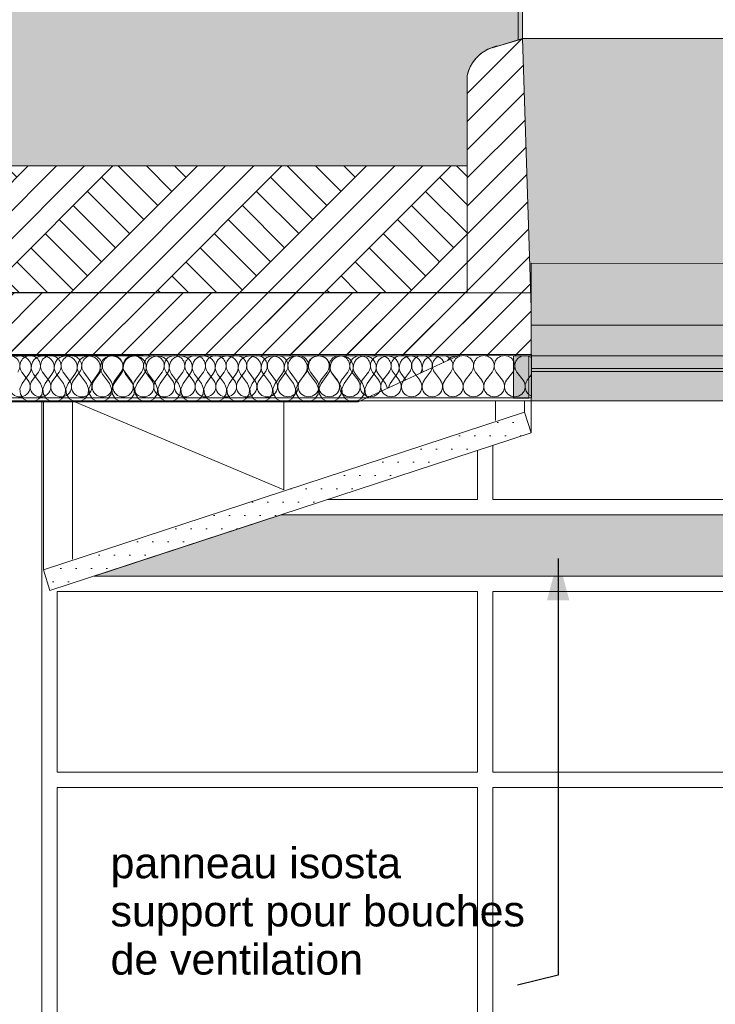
# Model space of a CAD drawing. Header units: millimetres. Extents: x 1516 to 53650, y -1776 to 7865.
# Tile 26 of 37: x 27541 to 29809, y 1393 to 4605. Entities that reach past the tile are written whole.
import ezdxf

# ---------------------------------------------------------------- set-up
doc = ezdxf.new("R2010")
doc.units = ezdxf.units.MM
doc.header["$MEASUREMENT"] = 0
for name, color, linetype in [('2D - Cotations pour 50ème.AL', 7, 'Continuous'), ('2D - Dessin général.AL', 7, 'Continuous'), ('Nouveau_0', 7, 'Continuous'), ('Nouveau_2D - Cotations pour 50ème.AL', 7, 'Continuous'), ('Nouveau_2D - Dessin général.AL', 7, 'Continuous'), ('Nouveau_2D - Etiquettes.AL', 7, 'Continuous'), ('Nouveau__Plafonds.AL', 7, 'Continuous'), ('Nouveau__Toits - Toitures.AL', 7, 'Continuous'), ('Nouveau_Fenêtres Archicad', 7, 'Continuous')]:
    doc.layers.add(name, color=color, linetype=linetype)
doc.styles.add('STYLE_GENERE_1', font='arial.ttf')
doc.dimstyles.new('STYLE_GENERE__1', dxfattribs={"dimtxt": 0.18, "dimasz": 136.8, "dimexe": 0.18, "dimexo": 0.0625, "dimgap": 0, "dimtad": 0, "dimtih": 1, "dimtoh": 1, "dimdec": 4, "dimzin": 0, "dimdsep": 46, "dimcen": 0.09, "dimadec": 0, "dimazin": 0, "dimtfac": 1, "dimtdec": 4, "dimtmove": 0, "dimatfit": 3, "dimldrblk": 'ARROWHEAD_5', "dimfxl": 0, "dimtolj": 1, "dimtzin": 0, "dimarcsym": 0})
doc.dimstyles.new('STYLE_GENERE__2', dxfattribs={"dimtxt": 100, "dimasz": 71.25, "dimexe": 0.18, "dimexo": 0.0625, "dimgap": 0, "dimtad": 1, "dimtih": 1, "dimtoh": 1, "dimlfac": 0.001, "dimzin": 0, "dimdsep": 46, "dimtxsty": 'STYLE_GENERE_1', "dimblk": 'ARROWHEAD_6', "dimblk1": 'ARROWHEAD_6', "dimblk2": 'ARROWHEAD_6', "dimcen": 0.09, "dimse1": 1, "dimse2": 1, "dimclrd": 7, "dimclre": 7, "dimclrt": 7, "dimazin": 0, "dimtfac": 1, "dimtdec": 4, "dimtmove": 0, "dimatfit": 3, "dimfxl": 0, "dimtolj": 1, "dimtzin": 0, "dimarcsym": 0})
doc.dimstyles.new('STYLE_GENERE__3', dxfattribs={"dimtxt": 100, "dimasz": 71.25, "dimexe": 0.18, "dimexo": 0.0625, "dimgap": 0, "dimtad": 1, "dimlfac": 0.001, "dimzin": 0, "dimdsep": 46, "dimtxsty": 'STYLE_GENERE_1', "dimblk": 'ARROWHEAD_6', "dimblk1": 'ARROWHEAD_6', "dimblk2": 'ARROWHEAD_6', "dimcen": 0.09, "dimse1": 1, "dimse2": 1, "dimclrd": 7, "dimclre": 7, "dimclrt": 7, "dimazin": 0, "dimtfac": 1, "dimtdec": 4, "dimtmove": 0, "dimatfit": 3, "dimfxl": 0, "dimtolj": 1, "dimtzin": 0, "dimarcsym": 0})
pattern_1 = [(45, (0, 0), (-45.96194, 45.96194), [])]

# ---------------------------------------------------------------- blocks, each defined once
blk = doc.blocks.new('*X5')
at = {"layer": 'Nouveau_2D - Dessin général.AL', "color": 7, "linetype": 'Continuous', "lineweight": 5}
for p, q in [((27540.8, 3508.1), (27530.5, 3506.6)), ((27551, 3506.6), (27540.8, 3508.1)), ((27560.5, 3502.5), (27551, 3506.6)), ((27568.5, 3495.9), (27560.5, 3502.5)), ((27596.1, 3502.5), (27588.1, 3495.9)), ((27605.5, 3506.6), (27596.1, 3502.5)), ((27615.8, 3508.1), (27605.5, 3506.6)), ((27626, 3506.6), (27615.8, 3508.1)), ((27635.5, 3502.5), (27626, 3506.6)), ((27643.5, 3495.9), (27635.5, 3502.5)), ((27671.1, 3502.5), (27663.1, 3495.9)), ((27680.5, 3506.6), (27671.1, 3502.5)), ((27690.8, 3508.1), (27680.5, 3506.6)), ((27701, 3506.6), (27690.8, 3508.1)), ((27710.5, 3502.5), (27701, 3506.6)), ((27718.5, 3495.9), (27710.5, 3502.5)), ((27746.1, 3502.5), (27738.1, 3495.9)), ((27755.5, 3506.6), (27746.1, 3502.5)), ((27765.8, 3508.1), (27755.5, 3506.6)), ((27776, 3506.6), (27765.8, 3508.1)), ((27785.5, 3502.5), (27776, 3506.6)), ((27793.5, 3495.9), (27785.5, 3502.5)), ((27821.1, 3502.5), (27813.1, 3495.9)), ((27830.5, 3506.6), (27821.1, 3502.5)), ((27840.8, 3508.1), (27830.5, 3506.6)), ((27851, 3506.6), (27840.8, 3508.1)), ((27860.5, 3502.5), (27851, 3506.6)), ((27868.5, 3495.9), (27860.5, 3502.5)), ((27896.1, 3502.5), (27888.1, 3495.9)), ((27905.5, 3506.6), (27896.1, 3502.5)), ((27915.8, 3508.1), (27905.5, 3506.6)), ((27926, 3506.6), (27915.8, 3508.1)), ((27935.5, 3502.5), (27926, 3506.6)), ((27943.5, 3495.9), (27935.5, 3502.5)), ((27971.1, 3502.5), (27963.1, 3495.9)), ((27980.5, 3506.6), (27971.1, 3502.5)), ((27990.8, 3508.1), (27980.5, 3506.6)), ((28001, 3506.6), (27990.8, 3508.1)), ((28010.5, 3502.5), (28001, 3506.6)), ((28018.5, 3495.9), (28010.5, 3502.5)), ((28046.1, 3502.5), (28038.1, 3495.9)), ((28055.5, 3506.6), (28046.1, 3502.5)), ((28065.8, 3508.1), (28055.5, 3506.6)), ((28076, 3506.6), (28065.8, 3508.1)), ((28085.5, 3502.5), (28076, 3506.6)), ((28093.5, 3495.9), (28085.5, 3502.5)), ((28121.1, 3502.5), (28113.1, 3495.9)), ((28130.5, 3506.6), (28121.1, 3502.5)), ((28140.8, 3508.1), (28130.5, 3506.6)), ((28151, 3506.6), (28140.8, 3508.1)), ((28160.5, 3502.5), (28151, 3506.6)), ((28168.5, 3495.9), (28160.5, 3502.5)), ((28196.1, 3502.5), (28188.1, 3495.9)), ((28205.5, 3506.6), (28196.1, 3502.5)), ((28215.8, 3508.1), (28205.5, 3506.6)), ((28226, 3506.6), (28215.8, 3508.1)), ((28235.5, 3502.5), (28226, 3506.6)), ((28243.5, 3495.9), (28235.5, 3502.5)), ((28271.1, 3502.5), (28263.1, 3495.9)), ((28280.5, 3506.6), (28271.1, 3502.5)), ((28290.8, 3508.1), (28280.5, 3506.6)), ((28301, 3506.6), (28290.8, 3508.1)), ((28310.5, 3502.5), (28301, 3506.6)), ((28318.5, 3495.9), (28310.5, 3502.5)), ((28346.1, 3502.5), (28338.1, 3495.9)), ((28355.5, 3506.6), (28346.1, 3502.5)), ((28365.8, 3508.1), (28355.5, 3506.6)), ((28376, 3506.6), (28365.8, 3508.1)), ((28385.5, 3502.5), (28376, 3506.6)), ((28393.5, 3495.9), (28385.5, 3502.5)), ((28421.1, 3502.5), (28413.1, 3495.9)), ((28430.5, 3506.6), (28421.1, 3502.5)), ((28440.8, 3508.1), (28430.5, 3506.6)), ((28451, 3506.6), (28440.8, 3508.1)), ((28460.5, 3502.5), (28451, 3506.6)), ((28468.5, 3495.9), (28460.5, 3502.5)), ((28496.1, 3502.5), (28488.1, 3495.9)), ((28505.5, 3506.6), (28496.1, 3502.5)), ((28515.8, 3508.1), (28505.5, 3506.6)), ((28526, 3506.6), (28515.8, 3508.1)), ((28535.5, 3502.5), (28526, 3506.6)), ((28543.5, 3495.9), (28535.5, 3502.5)), ((28571.1, 3502.5), (28563.1, 3495.9)), ((28580.5, 3506.6), (28571.1, 3502.5)), ((28590.8, 3508.1), (28580.5, 3506.6)), ((28601, 3506.6), (28590.8, 3508.1)), ((28610.5, 3502.5), (28601, 3506.6)), ((28618.5, 3495.9), (28610.5, 3502.5)), ((28646.1, 3502.5), (28638.1, 3495.9)), ((28655.5, 3506.6), (28646.1, 3502.5)), ((28665.8, 3508.1), (28655.5, 3506.6)), ((28676, 3506.6), (28665.8, 3508.1)), ((28685.5, 3502.5), (28676, 3506.6)), ((28693.5, 3495.9), (28685.5, 3502.5)), ((28721.1, 3502.5), (28713.1, 3495.9)), ((28730.5, 3506.6), (28721.1, 3502.5)), ((28740.8, 3508.1), (28730.5, 3506.6)), ((28751, 3506.6), (28740.8, 3508.1)), ((28760.5, 3502.5), (28751, 3506.6)), ((28768.5, 3495.9), (28760.5, 3502.5)), ((28796.1, 3502.5), (28788.1, 3495.9)), ((28805.5, 3506.6), (28796.1, 3502.5)), ((28815.8, 3508.1), (28805.5, 3506.6)), ((28826, 3506.6), (28815.8, 3508.1)), ((28835.5, 3502.5), (28826, 3506.6)), ((28843.5, 3495.9), (28835.5, 3502.5)), ((28871.1, 3502.5), (28863.1, 3495.9)), ((28880.5, 3506.6), (28871.1, 3502.5)), ((28890.8, 3508.1), (28880.5, 3506.6)), ((28901, 3506.6), (28890.8, 3508.1)), ((28910.5, 3502.5), (28901, 3506.6)), ((28918.5, 3495.9), (28910.5, 3502.5)), ((28946.1, 3502.5), (28938.1, 3495.9)), ((28955.5, 3506.6), (28946.1, 3502.5)), ((28965.8, 3508.1), (28955.5, 3506.6)), ((28968.9, 3507.6), (28965.8, 3508.1)), ((27574.3, 3487.3), (27568.5, 3495.9)), ((27577.6, 3477.5), (27574.3, 3487.3)), ((27578.1, 3467.2), (27577.6, 3477.5)), ((27578.9, 3477.5), (27578.4, 3467.2)), ((27582.2, 3487.3), (27578.9, 3477.5)), ((27588.1, 3495.9), (27582.2, 3487.3)), ((27649.3, 3487.3), (27643.5, 3495.9)), ((27652.6, 3477.5), (27649.3, 3487.3)), ((27653.1, 3467.2), (27652.6, 3477.5)), ((27653.9, 3477.5), (27653.4, 3467.2)), ((27657.2, 3487.3), (27653.9, 3477.5)), ((27663.1, 3495.9), (27657.2, 3487.3)), ((27724.3, 3487.3), (27718.5, 3495.9)), ((27727.6, 3477.5), (27724.3, 3487.3)), ((27728.1, 3467.2), (27727.6, 3477.5)), ((27728.9, 3477.5), (27728.4, 3467.2)), ((27732.2, 3487.3), (27728.9, 3477.5)), ((27738.1, 3495.9), (27732.2, 3487.3)), ((27799.3, 3487.3), (27793.5, 3495.9)), ((27802.6, 3477.5), (27799.3, 3487.3)), ((27803.1, 3467.2), (27802.6, 3477.5)), ((27803.9, 3477.5), (27803.4, 3467.2)), ((27807.2, 3487.3), (27803.9, 3477.5)), ((27813.1, 3495.9), (27807.2, 3487.3)), ((27874.3, 3487.3), (27868.5, 3495.9)), ((27877.6, 3477.5), (27874.3, 3487.3)), ((27878.1, 3467.2), (27877.6, 3477.5)), ((27878.9, 3477.5), (27878.4, 3467.2)), ((27882.2, 3487.3), (27878.9, 3477.5)), ((27888.1, 3495.9), (27882.2, 3487.3)), ((27949.3, 3487.3), (27943.5, 3495.9)), ((27952.6, 3477.5), (27949.3, 3487.3)), ((27953.1, 3467.2), (27952.6, 3477.5)), ((27953.9, 3477.5), (27953.4, 3467.2)), ((27957.2, 3487.3), (27953.9, 3477.5)), ((27963.1, 3495.9), (27957.2, 3487.3)), ((28024.3, 3487.3), (28018.5, 3495.9)), ((28027.6, 3477.5), (28024.3, 3487.3)), ((28028.1, 3467.2), (28027.6, 3477.5)), ((28028.9, 3477.5), (28028.4, 3467.2)), ((28032.2, 3487.3), (28028.9, 3477.5)), ((28038.1, 3495.9), (28032.2, 3487.3)), ((28099.3, 3487.3), (28093.5, 3495.9)), ((28102.6, 3477.5), (28099.3, 3487.3)), ((28103.1, 3467.2), (28102.6, 3477.5)), ((28103.9, 3477.5), (28103.4, 3467.2)), ((28107.2, 3487.3), (28103.9, 3477.5)), ((28113.1, 3495.9), (28107.2, 3487.3)), ((28174.3, 3487.3), (28168.5, 3495.9)), ((28177.6, 3477.5), (28174.3, 3487.3)), ((28178.1, 3467.2), (28177.6, 3477.5)), ((28178.9, 3477.5), (28178.4, 3467.2)), ((28182.2, 3487.3), (28178.9, 3477.5)), ((28188.1, 3495.9), (28182.2, 3487.3)), ((28249.3, 3487.3), (28243.5, 3495.9)), ((28252.6, 3477.5), (28249.3, 3487.3)), ((28253.1, 3467.2), (28252.6, 3477.5)), ((28253.9, 3477.5), (28253.4, 3467.2)), ((28257.2, 3487.3), (28253.9, 3477.5)), ((28263.1, 3495.9), (28257.2, 3487.3)), ((28324.3, 3487.3), (28318.5, 3495.9)), ((28327.6, 3477.5), (28324.3, 3487.3)), ((28328.1, 3467.2), (28327.6, 3477.5)), ((28328.9, 3477.5), (28328.4, 3467.2)), ((28332.2, 3487.3), (28328.9, 3477.5)), ((28338.1, 3495.9), (28332.2, 3487.3)), ((28399.3, 3487.3), (28393.5, 3495.9)), ((28402.6, 3477.5), (28399.3, 3487.3)), ((28403.1, 3467.2), (28402.6, 3477.5)), ((28403.9, 3477.5), (28403.4, 3467.2)), ((28407.2, 3487.3), (28403.9, 3477.5)), ((28413.1, 3495.9), (28407.2, 3487.3)), ((28474.3, 3487.3), (28468.5, 3495.9)), ((28477.6, 3477.5), (28474.3, 3487.3)), ((28478.1, 3467.2), (28477.6, 3477.5)), ((28478.9, 3477.5), (28478.4, 3467.2)), ((28482.2, 3487.3), (28478.9, 3477.5)), ((28488.1, 3495.9), (28482.2, 3487.3)), ((28549.3, 3487.3), (28543.5, 3495.9)), ((28552.6, 3477.5), (28549.3, 3487.3)), ((28553.1, 3467.2), (28552.6, 3477.5)), ((28553.9, 3477.5), (28553.4, 3467.2)), ((28557.2, 3487.3), (28553.9, 3477.5)), ((28563.1, 3495.9), (28557.2, 3487.3)), ((28624.3, 3487.3), (28618.5, 3495.9)), ((28627.6, 3477.5), (28624.3, 3487.3)), ((28628.1, 3467.2), (28627.6, 3477.5)), ((28628.9, 3477.5), (28628.4, 3467.2)), ((28632.2, 3487.3), (28628.9, 3477.5)), ((28638.1, 3495.9), (28632.2, 3487.3)), ((28699.3, 3487.3), (28693.5, 3495.9)), ((28702.6, 3477.5), (28699.3, 3487.3)), ((28703.1, 3467.2), (28702.6, 3477.5)), ((28703.9, 3477.5), (28703.4, 3467.2)), ((28707.2, 3487.3), (28703.9, 3477.5)), ((28713.1, 3495.9), (28707.2, 3487.3)), ((28774.3, 3487.3), (28768.5, 3495.9)), ((28777.6, 3477.5), (28774.3, 3487.3)), ((28778.1, 3467.2), (28777.6, 3477.5)), ((28778.9, 3477.5), (28778.4, 3467.2)), ((28782.2, 3487.3), (28778.9, 3477.5)), ((28788.1, 3495.9), (28782.2, 3487.3)), ((28849.3, 3487.3), (28843.5, 3495.9)), ((28852.6, 3477.5), (28849.3, 3487.3)), ((28853.1, 3467.2), (28852.6, 3477.5)), ((28853.9, 3477.5), (28853.4, 3467.2)), ((28857.2, 3487.3), (28853.9, 3477.5)), ((28863.1, 3495.9), (28857.2, 3487.3)), ((28924.3, 3487.3), (28918.5, 3495.9)), ((28924.4, 3487.1), (28924.3, 3487.3)), ((28938.1, 3495.9), (28935.7, 3492.3)), ((27548.3, 3418.1), (27570.8, 3448.1)), ((27570.8, 3448.1), (27575.8, 3457.1)), ((27575.8, 3457.1), (27578.1, 3467.2)), ((27578.4, 3467.2), (27580.8, 3457.1)), ((27580.8, 3457.1), (27585.8, 3448.1)), ((27608.3, 3418.1), (27585.8, 3448.1)), ((27623.3, 3418.1), (27645.8, 3448.1)), ((27645.8, 3448.1), (27650.8, 3457.1)), ((27650.8, 3457.1), (27653.1, 3467.2)), ((27653.4, 3467.2), (27655.8, 3457.1)), ((27655.8, 3457.1), (27660.8, 3448.1)), ((27683.3, 3418.1), (27660.8, 3448.1)), ((27698.3, 3418.1), (27720.8, 3448.1)), ((27720.8, 3448.1), (27725.8, 3457.1)), ((27725.8, 3457.1), (27728.1, 3467.2)), ((27728.4, 3467.2), (27730.8, 3457.1)), ((27730.8, 3457.1), (27735.8, 3448.1)), ((27758.3, 3418.1), (27735.8, 3448.1)), ((27773.3, 3418.1), (27795.8, 3448.1)), ((27795.8, 3448.1), (27800.8, 3457.1)), ((27800.8, 3457.1), (27803.1, 3467.2)), ((27803.4, 3467.2), (27805.8, 3457.1)), ((27805.8, 3457.1), (27810.8, 3448.1)), ((27833.3, 3418.1), (27810.8, 3448.1)), ((27848.3, 3418.1), (27870.8, 3448.1)), ((27870.8, 3448.1), (27875.8, 3457.1)), ((27875.8, 3457.1), (27878.1, 3467.2)), ((27878.4, 3467.2), (27880.8, 3457.1)), ((27880.8, 3457.1), (27885.8, 3448.1)), ((27908.3, 3418.1), (27885.8, 3448.1)), ((27923.3, 3418.1), (27945.8, 3448.1)), ((27945.8, 3448.1), (27950.8, 3457.1)), ((27950.8, 3457.1), (27953.1, 3467.2)), ((27953.4, 3467.2), (27955.8, 3457.1)), ((27955.8, 3457.1), (27960.8, 3448.1)), ((27983.3, 3418.1), (27960.8, 3448.1)), ((27998.3, 3418.1), (28020.8, 3448.1)), ((28020.8, 3448.1), (28025.8, 3457.1)), ((28025.8, 3457.1), (28028.1, 3467.2)), ((28028.4, 3467.2), (28030.8, 3457.1)), ((28030.8, 3457.1), (28035.8, 3448.1)), ((28058.3, 3418.1), (28035.8, 3448.1)), ((28073.3, 3418.1), (28095.8, 3448.1)), ((28095.8, 3448.1), (28100.8, 3457.1)), ((28100.8, 3457.1), (28103.1, 3467.2)), ((28103.4, 3467.2), (28105.8, 3457.1)), ((28105.8, 3457.1), (28110.8, 3448.1)), ((28133.3, 3418.1), (28110.8, 3448.1)), ((28148.3, 3418.1), (28170.8, 3448.1)), ((28170.8, 3448.1), (28175.8, 3457.1)), ((28175.8, 3457.1), (28178.1, 3467.2)), ((28178.4, 3467.2), (28180.8, 3457.1)), ((28180.8, 3457.1), (28185.8, 3448.1)), ((28208.3, 3418.1), (28185.8, 3448.1)), ((28223.3, 3418.1), (28245.8, 3448.1)), ((28245.8, 3448.1), (28250.8, 3457.1)), ((28250.8, 3457.1), (28253.1, 3467.2)), ((28253.4, 3467.2), (28255.8, 3457.1)), ((28255.8, 3457.1), (28260.8, 3448.1)), ((28283.3, 3418.1), (28260.8, 3448.1)), ((28298.3, 3418.1), (28320.8, 3448.1)), ((28320.8, 3448.1), (28325.8, 3457.1)), ((28325.8, 3457.1), (28328.1, 3467.2)), ((28328.4, 3467.2), (28330.8, 3457.1)), ((28330.8, 3457.1), (28335.8, 3448.1)), ((28358.3, 3418.1), (28335.8, 3448.1)), ((28373.3, 3418.1), (28395.8, 3448.1)), ((28395.8, 3448.1), (28400.8, 3457.1)), ((28400.8, 3457.1), (28403.1, 3467.2)), ((28403.4, 3467.2), (28405.8, 3457.1)), ((28405.8, 3457.1), (28410.8, 3448.1)), ((28433.3, 3418.1), (28410.8, 3448.1)), ((28448.3, 3418.1), (28470.8, 3448.1)), ((28470.8, 3448.1), (28475.8, 3457.1)), ((28475.8, 3457.1), (28478.1, 3467.2)), ((28478.4, 3467.2), (28480.8, 3457.1)), ((28480.8, 3457.1), (28485.8, 3448.1)), ((28508.3, 3418.1), (28485.8, 3448.1)), ((28523.3, 3418.1), (28545.8, 3448.1)), ((28545.8, 3448.1), (28550.8, 3457.1)), ((28550.8, 3457.1), (28553.1, 3467.2)), ((28553.4, 3467.2), (28555.8, 3457.1)), ((28555.8, 3457.1), (28560.8, 3448.1)), ((28583.3, 3418.1), (28560.8, 3448.1)), ((28598.3, 3418.1), (28620.8, 3448.1)), ((28620.8, 3448.1), (28625.8, 3457.1)), ((28625.8, 3457.1), (28628.1, 3467.2)), ((28628.4, 3467.2), (28630.8, 3457.1)), ((28630.8, 3457.1), (28635.8, 3448.1)), ((28658.3, 3418.1), (28635.8, 3448.1)), ((28673.3, 3418.1), (28695.8, 3448.1)), ((28695.8, 3448.1), (28700.8, 3457.1)), ((28700.8, 3457.1), (28703.1, 3467.2)), ((28703.4, 3467.2), (28705.8, 3457.1)), ((28705.8, 3457.1), (28710.8, 3448.1)), ((28733.3, 3418.1), (28710.8, 3448.1)), ((28748.3, 3418.1), (28770.8, 3448.1)), ((28770.8, 3448.1), (28775.8, 3457.1)), ((28775.8, 3457.1), (28778.1, 3467.2)), ((28778.4, 3467.2), (28780.8, 3457.1)), ((28780.8, 3457.1), (28785.8, 3448.1)), ((28799.7, 3429.6), (28785.8, 3448.1)), ((28847.9, 3451.8), (28850.8, 3457.1)), ((28850.8, 3457.1), (28853.1, 3467.2)), ((28853.4, 3467.2), (28855.8, 3457.1)), ((28855.8, 3457.1), (28856.5, 3455.8)), ((27548.3, 3418.1), (27541.2, 3401.2)), ((27615.4, 3401.2), (27608.3, 3418.1)), ((27623.3, 3418.1), (27616.2, 3401.2)), ((27690.4, 3401.2), (27683.3, 3418.1)), ((27698.3, 3418.1), (27691.2, 3401.2)), ((27765.4, 3401.2), (27758.3, 3418.1)), ((27773.3, 3418.1), (27766.2, 3401.2)), ((27840.4, 3401.2), (27833.3, 3418.1)), ((27848.3, 3418.1), (27841.2, 3401.2)), ((27915.4, 3401.2), (27908.3, 3418.1)), ((27923.3, 3418.1), (27916.2, 3401.2)), ((27990.4, 3401.2), (27983.3, 3418.1)), ((27998.3, 3418.1), (27991.2, 3401.2)), ((28065.4, 3401.2), (28058.3, 3418.1)), ((28073.3, 3418.1), (28066.2, 3401.2)), ((28140.4, 3401.2), (28133.3, 3418.1)), ((28148.3, 3418.1), (28141.2, 3401.2)), ((28215.4, 3401.2), (28208.3, 3418.1)), ((28223.3, 3418.1), (28216.2, 3401.2)), ((28290.4, 3401.2), (28283.3, 3418.1)), ((28298.3, 3418.1), (28291.2, 3401.2)), ((28365.4, 3401.2), (28358.3, 3418.1)), ((28373.3, 3418.1), (28366.2, 3401.2)), ((28440.4, 3401.2), (28433.3, 3418.1)), ((28448.3, 3418.1), (28441.2, 3401.2)), ((28515.4, 3401.2), (28508.3, 3418.1)), ((28523.3, 3418.1), (28516.2, 3401.2)), ((28590.4, 3401.2), (28583.3, 3418.1)), ((28598.3, 3418.1), (28591.2, 3401.2)), ((28665.4, 3401.2), (28658.3, 3418.1)), ((28673.3, 3418.1), (28666.2, 3401.2)), ((28740, 3402.1), (28733.3, 3418.1)), ((28748.3, 3418.1), (28741.9, 3403)), ((27541.2, 3401.2), (27542.9, 3383)), ((27542.9, 3383), (27553.1, 3367.8)), ((27603.5, 3367.8), (27613.6, 3383)), ((27613.6, 3383), (27615.4, 3401.2)), ((27616.2, 3401.2), (27617.9, 3383)), ((27617.9, 3383), (27628.1, 3367.8)), ((27678.5, 3367.8), (27688.6, 3383)), ((27688.6, 3383), (27690.4, 3401.2)), ((27691.2, 3401.2), (27692.9, 3383)), ((27692.9, 3383), (27703.1, 3367.8)), ((27753.5, 3367.8), (27763.6, 3383)), ((27763.6, 3383), (27765.4, 3401.2)), ((27766.2, 3401.2), (27767.9, 3383)), ((27767.9, 3383), (27778.1, 3367.8)), ((27828.5, 3367.8), (27838.6, 3383)), ((27838.6, 3383), (27840.4, 3401.2)), ((27841.2, 3401.2), (27842.9, 3383)), ((27842.9, 3383), (27853.1, 3367.8)), ((27903.5, 3367.8), (27913.6, 3383)), ((27913.6, 3383), (27915.4, 3401.2)), ((27916.2, 3401.2), (27917.9, 3383)), ((27917.9, 3383), (27928.1, 3367.8)), ((27978.5, 3367.8), (27988.6, 3383)), ((27988.6, 3383), (27990.4, 3401.2)), ((27991.2, 3401.2), (27992.9, 3383)), ((27992.9, 3383), (28003.1, 3367.8)), ((28053.5, 3367.8), (28063.6, 3383)), ((28063.6, 3383), (28065.4, 3401.2)), ((28066.2, 3401.2), (28067.9, 3383)), ((28067.9, 3383), (28078.1, 3367.8)), ((28128.5, 3367.8), (28138.6, 3383)), ((28138.6, 3383), (28140.4, 3401.2)), ((28141.2, 3401.2), (28142.9, 3383)), ((28142.9, 3383), (28153.1, 3367.8)), ((28203.5, 3367.8), (28213.6, 3383)), ((28213.6, 3383), (28215.4, 3401.2)), ((28216.2, 3401.2), (28217.9, 3383)), ((28217.9, 3383), (28228.1, 3367.8)), ((28278.5, 3367.8), (28288.6, 3383)), ((28288.6, 3383), (28290.4, 3401.2)), ((28291.2, 3401.2), (28292.9, 3383)), ((28292.9, 3383), (28303.1, 3367.8)), ((28353.5, 3367.8), (28363.6, 3383)), ((28363.6, 3383), (28365.4, 3401.2)), ((28366.2, 3401.2), (28367.9, 3383)), ((28367.9, 3383), (28378.1, 3367.8)), ((28428.5, 3367.8), (28438.6, 3383)), ((28438.6, 3383), (28440.4, 3401.2)), ((28441.2, 3401.2), (28442.9, 3383)), ((28442.9, 3383), (28453.1, 3367.8)), ((28503.5, 3367.8), (28513.6, 3383)), ((28513.6, 3383), (28515.4, 3401.2)), ((28516.2, 3401.2), (28517.9, 3383)), ((28517.9, 3383), (28528.1, 3367.8)), ((28578.5, 3367.8), (28588.6, 3383)), ((28588.6, 3383), (28590.4, 3401.2)), ((28591.2, 3401.2), (28592.9, 3383)), ((28592.9, 3383), (28603.1, 3367.8)), ((28653.5, 3367.8), (28663.6, 3383)), ((28663.6, 3383), (28665.4, 3401.2)), ((28666.2, 3401.2), (28667.9, 3383)), ((28667.9, 3383), (28675.2, 3372.2)), ((27553.1, 3367.8), (27569.2, 3359.2)), ((27569.2, 3359.2), (27587.4, 3359.2)), ((27587.4, 3359.2), (27603.5, 3367.8)), ((27628.1, 3367.8), (27644.2, 3359.2)), ((27644.2, 3359.2), (27662.4, 3359.2)), ((27662.4, 3359.2), (27678.5, 3367.8)), ((27703.1, 3367.8), (27719.2, 3359.2)), ((27719.2, 3359.2), (27737.4, 3359.2)), ((27737.4, 3359.2), (27753.5, 3367.8)), ((27778.1, 3367.8), (27794.2, 3359.2)), ((27794.2, 3359.2), (27812.4, 3359.2)), ((27812.4, 3359.2), (27828.5, 3367.8)), ((27853.1, 3367.8), (27869.2, 3359.2)), ((27869.2, 3359.2), (27887.4, 3359.2)), ((27887.4, 3359.2), (27903.5, 3367.8)), ((27928.1, 3367.8), (27944.2, 3359.2)), ((27944.2, 3359.2), (27962.4, 3359.2)), ((27962.4, 3359.2), (27978.5, 3367.8)), ((28003.1, 3367.8), (28019.2, 3359.2)), ((28019.2, 3359.2), (28037.4, 3359.2)), ((28037.4, 3359.2), (28053.5, 3367.8)), ((28078.1, 3367.8), (28094.2, 3359.2)), ((28094.2, 3359.2), (28112.4, 3359.2)), ((28112.4, 3359.2), (28128.5, 3367.8)), ((28153.1, 3367.8), (28169.2, 3359.2)), ((28169.2, 3359.2), (28187.4, 3359.2)), ((28187.4, 3359.2), (28203.5, 3367.8)), ((28228.1, 3367.8), (28244.2, 3359.2)), ((28244.2, 3359.2), (28262.4, 3359.2)), ((28262.4, 3359.2), (28278.5, 3367.8)), ((28303.1, 3367.8), (28319.2, 3359.2)), ((28319.2, 3359.2), (28337.4, 3359.2)), ((28337.4, 3359.2), (28353.5, 3367.8)), ((28378.1, 3367.8), (28394.2, 3359.2)), ((28394.2, 3359.2), (28412.4, 3359.2)), ((28412.4, 3359.2), (28428.5, 3367.8)), ((28453.1, 3367.8), (28469.2, 3359.2)), ((28469.2, 3359.2), (28487.4, 3359.2)), ((28487.4, 3359.2), (28503.5, 3367.8)), ((28528.1, 3367.8), (28544.2, 3359.2)), ((28544.2, 3359.2), (28562.4, 3359.2)), ((28562.4, 3359.2), (28578.5, 3367.8)), ((28603.1, 3367.8), (28619.2, 3359.2)), ((28619.2, 3359.2), (28637.4, 3359.2)), ((28637.4, 3359.2), (28653.5, 3367.8))]:
    blk.add_line(p, q, dxfattribs=at)
blk = doc.blocks.new('Hachure_1', base_point=(0, 0))
at = {"layer": 'Nouveau_2D - Dessin général.AL', "color": 7, "linetype": 'Continuous', "lineweight": 5, "flags": 128}
blk.add_lwpolyline([(20931.9, 3358.1), (20597.1, 3508.1), (28969.9, 3508.1), (28644.6, 3358.1)], close=True, dxfattribs=at)
at = {"layer": 'Nouveau_2D - Dessin général.AL', "color": 7, "linetype": 'Continuous', "lineweight": 5}
blk.add_blockref('*X5', (0, 0), dxfattribs=at)
blk = doc.blocks.new('*X22')
at = {"layer": 'Nouveau__Toits - Toitures.AL', "color": 7, "linetype": 'Continuous', "lineweight": 5}
for p, q in [((27568, 3428.3), (27547.8, 3455.2)), ((27581.5, 3428.3), (27601.6, 3455.2)), ((27635.3, 3428.3), (27615.1, 3455.2)), ((27648.7, 3428.3), (27668.9, 3455.2)), ((27702.5, 3428.3), (27682.3, 3455.2)), ((27716, 3428.3), (27736.1, 3455.2)), ((27769.8, 3428.3), (27749.6, 3455.2)), ((27783.2, 3428.3), (27803.4, 3455.3)), ((27837, 3428.4), (27816.8, 3455.3)), ((27850.5, 3428.4), (27870.7, 3455.3)), ((27904.3, 3428.4), (27884.1, 3455.3)), ((27917.7, 3428.4), (27937.9, 3455.3)), ((27971.5, 3428.4), (27951.4, 3455.3)), ((27985, 3428.4), (28005.2, 3455.3)), ((28038.8, 3428.4), (28018.6, 3455.3)), ((28052.2, 3428.4), (28072.4, 3455.3)), ((28106.1, 3428.4), (28085.9, 3455.3)), ((28119.5, 3428.4), (28139.7, 3455.3)), ((28173.3, 3428.4), (28153.1, 3455.3)), ((28186.8, 3428.4), (28206.9, 3455.3)), ((28240.6, 3428.4), (28220.4, 3455.3)), ((28254, 3428.4), (28274.2, 3455.3)), ((28307.8, 3428.4), (28287.6, 3455.3)), ((28321.3, 3428.4), (28341.4, 3455.3)), ((28375.1, 3428.4), (28354.9, 3455.3)), ((28388.5, 3428.4), (28408.7, 3455.3)), ((28442.3, 3428.4), (28422.2, 3455.3)), ((28455.8, 3428.4), (28476, 3455.3)), ((28509.6, 3428.4), (28489.4, 3455.3)), ((28523, 3428.5), (28543.2, 3455.4)), ((28576.9, 3428.5), (28556.7, 3455.4)), ((28590.3, 3428.5), (28610.5, 3455.4)), ((28644.1, 3428.5), (28623.9, 3455.4)), ((28657.6, 3428.5), (28677.7, 3455.4)), ((28711.4, 3428.5), (28691.2, 3455.4)), ((28724.8, 3428.5), (28745, 3455.4)), ((28778.6, 3428.5), (28758.4, 3455.4)), ((28792.1, 3428.5), (28812.2, 3455.4)), ((28845.9, 3428.5), (28825.7, 3455.4)), ((28859.3, 3428.5), (28879.5, 3455.4)), ((28913.1, 3428.5), (28893, 3455.4)), ((28926.6, 3428.5), (28946.8, 3455.4)), ((28980.4, 3428.5), (28960.2, 3455.4)), ((28993.8, 3428.5), (29014, 3455.4)), ((29047.6, 3428.5), (29027.5, 3455.4)), ((29061.1, 3428.5), (29081.3, 3455.4)), ((29114.9, 3428.5), (29094.7, 3455.4)), ((29128.4, 3428.5), (29148.5, 3455.4)), ((29182.2, 3428.5), (29162, 3455.4)), ((29195.6, 3428.5), (29208.6, 3445.9))]:
    blk.add_line(p, q, dxfattribs=at)
for centre, start, end in [((27507.5, 3475.4), 323.1384, 90.0083), ((27574.7, 3475.4), 90.0083, 216.8782), ((27574.7, 3475.4), 323.1384, 90.0083), ((27642, 3475.4), 90.0083, 216.8782), ((27642, 3475.4), 323.1384, 90.0083), ((27709.2, 3475.4), 90.0083, 216.8782), ((27709.2, 3475.4), 323.1384, 90.0083), ((27776.5, 3475.4), 90.0083, 216.8782), ((27776.5, 3475.4), 323.1384, 90.0083), ((27843.7, 3475.4), 90.0083, 216.8782), ((27843.7, 3475.4), 323.1384, 90.0083), ((27911, 3475.4), 90.0083, 216.8782), ((27911, 3475.4), 323.1384, 90.0083), ((27978.3, 3475.5), 90.0083, 216.8782), ((27978.3, 3475.5), 323.1384, 90.0083), ((28045.5, 3475.5), 90.0083, 216.8782), ((28045.5, 3475.5), 323.1384, 90.0083), ((28112.8, 3475.5), 90.0083, 216.8782), ((28112.8, 3475.5), 323.1384, 90.0083), ((28180, 3475.5), 90.0083, 216.8782), ((28180, 3475.5), 323.1384, 90.0083), ((28247.3, 3475.5), 90.0083, 216.8782), ((28247.3, 3475.5), 323.1384, 90.0083), ((28314.5, 3475.5), 90.0083, 216.8782), ((28314.5, 3475.5), 323.1384, 90.0083), ((28381.8, 3475.5), 90.0083, 216.8782), ((28381.8, 3475.5), 323.1384, 90.0083), ((28449.1, 3475.5), 90.0083, 216.8782), ((28449.1, 3475.5), 323.1384, 90.0083), ((28516.3, 3475.5), 90.0083, 216.8782), ((28516.3, 3475.5), 323.1384, 90.0083), ((28583.6, 3475.5), 90.0083, 216.8782), ((28583.6, 3475.5), 323.1384, 90.0083), ((28650.8, 3475.5), 90.0083, 216.8782), ((28650.8, 3475.5), 323.1384, 90.0083), ((28718.1, 3475.6), 90.0083, 216.8782), ((28718.1, 3475.6), 323.1384, 90.0083), ((28785.3, 3475.6), 90.0083, 216.8782), ((28785.3, 3475.6), 323.1384, 90.0083), ((28852.6, 3475.6), 90.0083, 216.8782), ((28852.6, 3475.6), 323.1384, 90.0083), ((28919.9, 3475.6), 90.0083, 216.8782), ((28919.9, 3475.6), 323.1384, 90.0083), ((28987.1, 3475.6), 90.0083, 216.8782), ((28987.1, 3475.6), 323.1384, 90.0083), ((29054.4, 3475.6), 90.0083, 216.8782), ((29054.4, 3475.6), 323.1384, 90.0083), ((29121.6, 3475.6), 90.0083, 216.8782), ((29121.6, 3475.6), 323.1384, 90.0083), ((29188.9, 3475.6), 90.0083, 216.8782), ((29188.9, 3475.6), 53.9901, 90.0083), ((27541.1, 3408.1), 143.1384, 36.8782), ((27608.4, 3408.1), 143.1384, 36.8782), ((27675.6, 3408.2), 143.1384, 36.8782), ((27742.9, 3408.2), 143.1384, 36.8782), ((27810.1, 3408.2), 143.1384, 36.8782), ((27877.4, 3408.2), 143.1384, 36.8782), ((27944.6, 3408.2), 143.1384, 36.8782), ((28011.9, 3408.2), 143.1384, 36.8782), ((28079.2, 3408.2), 143.1384, 36.8782), ((28146.4, 3408.2), 143.1384, 36.8782), ((28213.7, 3408.2), 143.1384, 36.8782), ((28280.9, 3408.2), 143.1384, 36.8782), ((28348.2, 3408.2), 143.1384, 36.8782), ((28415.4, 3408.3), 143.1384, 36.8782), ((28482.7, 3408.3), 143.1384, 36.8782), ((28550, 3408.3), 143.1384, 36.8782), ((28617.2, 3408.3), 143.1384, 36.8782), ((28684.5, 3408.3), 143.1384, 36.8782), ((28751.7, 3408.3), 143.1384, 36.8782), ((28819, 3408.3), 143.1384, 36.8782), ((28886.2, 3408.3), 143.1384, 36.8782), ((28953.5, 3408.3), 143.1384, 36.8782), ((29020.7, 3408.3), 143.1384, 36.8782), ((29088, 3408.4), 143.1384, 36.8782), ((29155.3, 3408.4), 143.1384, 36.8782), ((29222.5, 3408.4), 143.1384, 245.6465)]:
    blk.add_arc(centre, 33.6, start, end, dxfattribs=at)
blk = doc.blocks.new('Élément de coupe_9')
at = {"layer": 'Nouveau__Toits - Toitures.AL', "linetype": 'Continuous', "lineweight": 0, "true_color": 0x000000}
h = blk.add_hatch(dxfattribs=at)
h.set_pattern_fill('Dallage', color=18, style=0, pattern_type=2)
h.set_pattern_definition(pattern_1)
h.paths.add_polyline_path([(20352.6, 3713.1), (20352.6, 3511.3), (29208.6, 3512.6), (29208.6, 3714.4)])
at = {"layer": 'Nouveau__Toits - Toitures.AL', "color": 7, "linetype": 'Continuous', "lineweight": 15}
for p, q in [((29208.6, 3714.4), (20352.6, 3713.1)), ((29208.6, 3714.4), (29208.6, 3512.6)), ((29208.6, 3512.6), (20352.6, 3511.3)), ((29208.6, 3371.4), (20352.6, 3370.1)), ((29208.6, 3361.3), (26905.4, 3361)), ((29208.6, 3371.4), (29208.6, 3361.3))]:
    blk.add_line(p, q, dxfattribs=at)
at = {"layer": 'Nouveau__Toits - Toitures.AL', "color": 7, "linetype": 'Continuous', "lineweight": 25}
blk.add_line((29208.6, 3512.6), (29208.6, 3371.4), dxfattribs=at)
at = {"layer": 'Nouveau__Toits - Toitures.AL', "lineweight": 0}
blk.add_blockref('*X22', (0, 0), dxfattribs=at)
blk = doc.blocks.new('Élément de coupe_72')
at = {"layer": 'Nouveau_0', "color": 7, "linetype": 'Continuous', "lineweight": 13}
for p, q in [((29208.6, 3810.5), (30367.9, 3809.5)), ((29208.6, 3714.4), (29208.6, 3810.5)), ((30367.9, 3809.5), (30367.9, 3714.6)), ((29208.6, 3608.7), (30367.9, 3607.8)), ((29208.6, 3467.5), (30367.9, 3466.5)), ((30367.9, 3456.4), (29208.6, 3457.4))]:
    blk.add_line(p, q, dxfattribs=at)
at = {"layer": 'Nouveau_0', "color": 7, "linetype": 'Continuous', "lineweight": 18, "flags": 128}
for points in [[(29208.6, 3714.4), (29208.6, 3512.6), (29208.6, 3371.4), (29208.6, 3361.3)], [(30367.9, 3361.5), (30367.9, 3371.6), (30367.9, 3512.8), (30367.9, 3714.6)]]:
    blk.add_lwpolyline(points, dxfattribs=at)
blk = doc.blocks.new('Élément de coupe_78')
at = {"layer": 'Nouveau__Plafonds.AL', "linetype": 'Continuous', "lineweight": 0, "true_color": 0x000000}
h = blk.add_hatch(dxfattribs=at)
h.set_pattern_fill('Plâtre___Carreau', color=18, style=0, pattern_type=2)
h.set_pattern_definition([(0, (0, 0), (0, 86.60254), [0, -50]), (0, (25, 43.3), (0, 86.60254), [0, -50])])
h.paths.add_polyline_path([(29187, 3324.6), (27617.8, 2810.2), (27639.4, 2743), (29208.7, 3257.4)])
at = {"layer": 'Nouveau__Plafonds.AL', "color": 7, "linetype": 'Continuous', "lineweight": 5}
for p, q in [((27617.8, 3361.1), (27617.8, 2810.2)), ((29187, 3361.3), (29187, 3324.6)), ((29208.7, 3361.3), (29208.7, 3257.4)), ((29187, 3324.6), (27617.8, 2810.2)), ((29187, 3324.6), (29208.7, 3257.4)), ((29208.7, 3257.4), (27639.4, 2743)), ((27617.8, 2810.2), (27639.4, 2743))]:
    blk.add_line(p, q, dxfattribs=at)
blk = doc.blocks.new('Élément de coupe_82')
at = {"layer": 'Nouveau_Fenêtres Archicad', "color": 7, "linetype": 'Continuous', "lineweight": 5}
for p, q in [((27613.3, 50), (27613.3, 3361.1)), ((29083.3, 3216.3), (29083.3, 3040)), ((29033.3, 3040), (29033.3, 3199.9)), ((29033.3, 3040), (28545.4, 3040)), ((30563.3, 3040), (29083.3, 3040)), ((27663.3, 2740), (27663.3, 2150)), ((27663.3, 2740), (29033.3, 2740)), ((29033.3, 2150), (29033.3, 2740)), ((29083.3, 2740), (29083.3, 2150)), ((29083.3, 2740), (30563.3, 2740)), ((29033.3, 2150), (27663.3, 2150)), ((30563.3, 2150), (29083.3, 2150)), ((27663.3, 2100), (27663.3, 50)), ((27663.3, 2100), (29033.3, 2100)), ((29033.3, 50), (29033.3, 2100)), ((29083.3, 2100), (29083.3, 50)), ((29083.3, 2100), (30563.3, 2100))]:
    blk.add_line(p, q, dxfattribs=at)
blk = doc.blocks.new('*D125')
at = {"layer": '2D - Cotations pour 50ème.AL', "color": 7, "linetype": 'Continuous', "lineweight": 5}
for p, q in [((27287.3, -1370.3), (27287.3, -1229.7)), ((32312.4, -1370.3), (32312.4, -1229.7)), ((27324.8, -1262.5), (27249.8, -1337.5)), ((32349.9, -1262.5), (32274.9, -1337.5)), ((27287.3, -1300), (32312.4, -1300))]:
    blk.add_line(p, q, dxfattribs=at)
at = {"layer": '2D - Cotations pour 50ème.AL', "color": 7, "lineweight": 5, "insert": (29666.4, -1280), "char_height": 100, "attachment_point": 7, "style": 'STYLE_GENERE_1'}
blk.add_mtext('\\A1;{\\pql;\\fArial|b0|i0|c0|p0;\\W1.000000;5,03}', dxfattribs=at)
blk = doc.blocks.new('ARROWHEAD_6')
at = {"color": 0, "linetype": 'Continuous', "lineweight": 0}
for p, q in [((-0.5, -0.5), (0.5, 0.5)), ((0, 0), (-1, 0))]:
    blk.add_line(p, q, dxfattribs=at)
blk = doc.blocks.new('*D135')
at = {"layer": 'Nouveau_2D - Cotations pour 50ème.AL', "color": 7, "linetype": 'Continuous', "lineweight": 5}
for p, q in [((30197.7, 2702.6), (30122.7, 2777.6)), ((30160.2, 2740.1), (30159.5, 19.7)), ((30122, 57.2), (30197, -17.8)), ((30089.2, 19.8), (30229.9, 19.7)), ((30159.5, 19.7), (30159.5, -36.5))]:
    blk.add_line(p, q, dxfattribs=at)
at = {"layer": 'Nouveau_2D - Cotations pour 50ème.AL', "color": 7, "lineweight": 5, "insert": (30139.8, 1246.5), "char_height": 100, "attachment_point": 7, "rotation": 89.9859, "style": 'STYLE_GENERE_1'}
blk.add_mtext('\\A1;{\\pql;\\fArial|b0|i0|c0|p0;\\W1.000000;2,72}', dxfattribs=at)
blk = doc.blocks.new('*D143')
at = {"layer": '2D - Cotations pour 50ème.AL', "color": 7, "linetype": 'Continuous', "lineweight": 5}
for p, q in [((26905.4, 7343.5), (26905.4, 7484.1)), ((38538.1, 7343.5), (38538.1, 7484.1)), ((26942.9, 7451.3), (26867.9, 7376.3)), ((38575.6, 7451.3), (38500.6, 7376.3)), ((26905.4, 7413.8), (38538.1, 7413.8))]:
    blk.add_line(p, q, dxfattribs=at)
at = {"layer": '2D - Cotations pour 50ème.AL', "color": 7, "lineweight": 5, "insert": (32555.2, 7433.8), "char_height": 100, "attachment_point": 7, "style": 'STYLE_GENERE_1'}
blk.add_mtext('\\A1;{\\pql;\\fArial|b0|i0|c0|p0;\\W1.000000;11,63}', dxfattribs=at)
blk = doc.blocks.new('ARROWHEAD_5')
at = {"linetype": 'Continuous', "lineweight": 0}
blk.add_hatch(color=0, dxfattribs=at).paths.add_polyline_path([(-1, 0.2679), (0, 0), (-1, -0.2679)])
at = {"color": 0, "linetype": 'Continuous', "lineweight": 0}
blk.add_line((0, 0), (-1, 0), dxfattribs=at)

msp = doc.modelspace()

# ---------------------------------------------------------------- hatches: boundary and pattern name
at = {"layer": '2D - Dessin général.AL', "linetype": 'Continuous', "lineweight": 5}
h = msp.add_hatch(dxfattribs=at)
h.set_pattern_fill('Herbe', color=8, style=0, pattern_type=2)
h.set_pattern_definition([(90, (0, 0), (-300, 0), [43.3013, -129.9038]), (90, (150, 86.6), (-300, 0), [43.3013, -129.9038]), (30, (0, 0), (-150, 259.8076), [43.3013, -129.9038]), (30, (0, 173.2), (-150, 259.8076), [43.3013, -129.9038]), (150, (0, 0), (150, 259.8076), [43.3013, -129.9038]), (150, (0, 173.2), (150, 259.8076), [43.3013, -129.9038])])
h.paths.add_polyline_path([(53633.309, 5352.242), (2658.598, 5352.242), (2658.598, 4128.02), (9034.81, 4128.02), (9034.81, 4422.29), (9109.393, 4511.43), (9200.931, 4538.807), (9200.931, 4841.527), (9163.886, 4841.527), (9163.886, 4931.591), (9215.068, 4931.591), (10431.132, 4931.591), (10482.315, 4931.591), (10482.315, 4841.527), (10445.141, 4841.527), (10445.141, 4538.845), (10536.808, 4511.43, -0.2368986), (10611.39, 4422.29), (10611.39, 4128.02), (18984.662, 4128.02), (18984.662, 4443.709, -0.23689814), (19059.244, 4532.849), (19150.911, 4560.264), (19150.783, 4841.527), (19113.737, 4841.527), (19113.737, 4931.591), (20432.166, 4931.591), (20432.166, 4841.527), (20395.709, 4841.527), (20394.993, 4560.264), (20482.908, 4533.971, -0.24796748), (20561.242, 4443.709), (20561.242, 4128.02), (28999.989, 4128.02), (28999.989, 4422.581, -0.23897561), (29074.102, 4511.43), (29166.257, 4538.491), (29166.11, 4841.527), (29129.065, 4841.527), (29129.065, 4931.591), (29180.247, 4931.591), (30396.312, 4931.591), (30447.494, 4931.591), (30447.494, 4841.527), (30410.32, 4841.527), (30410.449, 4543.097), (30493.65, 4513.666, -0.22434778), (30576.57, 4422.581), (30576.57, 4128.02), (38977.258, 4128.02), (38977.258, 4422.581, -0.28590937), (39049.363, 4510.616), (39143.526, 4538.491), (39143.379, 4841.527), (39106.334, 4841.527), (39106.334, 4931.591), (39157.516, 4931.591), (40373.58, 4931.591), (40424.763, 4931.591), (40424.763, 4841.527), (40387.589, 4841.527), (40387.717, 4543.097), (40487.276, 4509.108, -0.22959692), (40553.838, 4422.581), (40553.838, 4128.02), (53633.309, 4128.02)])
msp.add_hatch(color=8, dxfattribs=at).paths.add_polyline_path([(29166.11, 4841.527), (29180.247, 4841.527), (29180.247, 4543.035), (29166.257, 4538.491)])
h = msp.add_hatch(dxfattribs=at)
h.set_pattern_fill('Dallage', style=0, pattern_type=2)
h.set_pattern_definition(pattern_1)
h.paths.add_polyline_path([(20352.582, 3516.365), (29208.65, 3508.076), (29208.65, 3664.384), (29180.247, 4543.035), (29103.175, 4520.032, 0.30272513), (28999.989, 4422.581), (28999.989, 4128.02), (28999.989, 3715.208), (28944.35, 3715.208), (20560.484, 3715.208), (20561.242, 4443.709, 0.24796748), (20482.908, 4533.971), (20394.993, 4560.264), (20380.984, 4560.264), (20352.582, 3664.384)])
at = {"layer": '2D - Dessin général.AL', "linetype": 'Continuous', "lineweight": 0}
msp.add_hatch(color=255, dxfattribs=at).paths.add_polyline_path([(29208.65, 3508.076), (30367.909, 3508.076), (30367.909, 3664.384), (30396.312, 4543.035), (29180.247, 4543.035), (29208.65, 3664.384)])
at = {"layer": '2D - Dessin général.AL', "linetype": 'Continuous', "lineweight": 5}
h = msp.add_hatch(dxfattribs=at)
h.set_pattern_fill('Terre', color=8, style=0, pattern_type=2)
h.set_pattern_definition([(45, (0, 0), (-137.8858, 137.8858), []), (45, (-45.96, 45.96), (-275.7716, 275.7716), []), (45, (-91.92, 91.92), (-275.7716, 275.7716), []), (135, (-137.886, 137.886), (45.96194, 45.96194), [195, -195])])
h.paths.add_polyline_path([(20560.811, 4029.926), (20560.907, 4121.662), (20561.242, 4128.02), (28999.989, 4128.02), (28999.989, 3715.208), (28614.72, 3715.208), (20560.484, 3715.208)])
at = {"layer": 'Nouveau_0', "linetype": 'Continuous', "lineweight": 0}
for points in [[(29180.247, 4543.035), (30396.312, 4543.035), (30367.909, 3664.384), (30367.909, 3361.462), (29208.65, 3361.462), (29208.65, 3664.384)], [(27783.221, 2790.149), (31794.99, 2790.149), (31184.874, 2990.149), (28393.336, 2990.149)]]:
    msp.add_hatch(color=255, dxfattribs=at).paths.add_polyline_path(points)
at = {"layer": 'Nouveau_0', "linetype": 'Continuous', "lineweight": 0, "true_color": 0xe8e8e8}
msp.add_hatch(color=254, dxfattribs=at).paths.add_polyline_path([(29200.975, 3369.94), (29201.313, 3508.082), (29151.314, 3508.205), (29150.975, 3370.063)])

# ---------------------------------------------------------------- linework, layer by layer
at = {"layer": '2D - Dessin général.AL', "color": 7, "linetype": 'Continuous', "lineweight": 5, "flags": 128}
msp.add_lwpolyline([(20561.242, 4128.02), (28999.989, 4128.02), (28999.989, 4422.581, -0.23897561), (29074.102, 4511.43), (29166.257, 4538.491), (29166.11, 4841.527), (29129.065, 4841.527), (29129.065, 4931.591), (29180.247, 4931.591), (30396.312, 4931.591), (30447.494, 4931.591), (30447.494, 4841.527), (30410.32, 4841.527), (30410.449, 4543.097), (30493.65, 4513.666, -0.22434778), (30576.57, 4422.581), (30576.57, 4128.02), (38977.258, 4128.02)], format="xyb", dxfattribs=at)
for points in [[(29166.11, 4841.527), (29180.247, 4841.527), (29180.247, 4543.035), (29166.257, 4538.491)], [(29208.65, 3508.076), (30367.909, 3508.076), (30367.909, 3664.384), (30396.312, 4543.035), (29180.247, 4543.035), (29208.65, 3664.384)], [(20560.811, 4029.926), (20560.907, 4121.662), (20561.242, 4128.02), (28999.989, 4128.02), (28999.989, 3715.208), (28614.72, 3715.208), (20560.484, 3715.208)]]:
    msp.add_lwpolyline(points, close=True, dxfattribs=at)
msp.add_lwpolyline([(20352.582, 3516.365), (29208.65, 3508.076), (29208.65, 3664.384), (29180.247, 4543.035), (29103.175, 4520.032, 0.30272513), (28999.989, 4422.581), (28999.989, 4128.02), (28999.989, 3715.208), (28944.35, 3715.208), (20560.484, 3715.208), (20561.242, 4443.709, 0.24796748), (20482.908, 4533.971), (20394.993, 4560.264), (20380.984, 4560.264), (20352.582, 3664.384)], format="xyb", close=True, dxfattribs=at)
at = {"layer": 'Nouveau_0', "color": 7, "linetype": 'Continuous', "lineweight": 5, "flags": 128}
for points in [[(29180.247, 4543.035), (30396.312, 4543.035), (30367.909, 3664.384), (30367.909, 3361.462), (29208.65, 3361.462), (29208.65, 3664.384)], [(29200.975, 3369.94), (29201.313, 3508.082), (29151.314, 3508.205), (29150.975, 3370.063)], [(27783.221, 2790.149), (31794.99, 2790.149), (31184.874, 2990.149), (28393.336, 2990.149)]]:
    msp.add_lwpolyline(points, close=True, dxfattribs=at)
at = {"layer": 'Nouveau_2D - Dessin général.AL', "color": 7, "linetype": 'Continuous', "lineweight": 20, "flags": 128}
for points in [[(27712.805, 2845.201), (27712.805, 3361.678)], [(28402.402, 3071.255), (27712.805, 3361.678)], [(28402.402, 3071.255), (28402.402, 3361.579)], [(29091.999, 3297.31), (29091.999, 3360.099)]]:
    msp.add_lwpolyline(points, dxfattribs=at)

# ---------------------------------------------------------------- block references
at = {"layer": 'Nouveau_0', "lineweight": 0}
msp.add_blockref('Élément de coupe_72', (0, 0), dxfattribs=at)
at = {"layer": 'Nouveau_2D - Dessin général.AL', "color": 7, "linetype": 'Continuous', "lineweight": 5}
msp.add_blockref('Hachure_1', (0, 0), dxfattribs=at)
at = {"layer": 'Nouveau__Plafonds.AL', "lineweight": 0}
msp.add_blockref('Élément de coupe_78', (0, 0), dxfattribs=at)
at = {"layer": 'Nouveau__Toits - Toitures.AL', "lineweight": 0}
msp.add_blockref('Élément de coupe_9', (0, 0), dxfattribs=at)
at = {"layer": 'Nouveau_Fenêtres Archicad', "lineweight": 0}
msp.add_blockref('Élément de coupe_82', (0, 0), dxfattribs=at)

# ---------------------------------------------------------------- texts
at = {"layer": 'Nouveau_2D - Etiquettes.AL', "color": 7, "linetype": 'Continuous', "lineweight": 5, "insert": (27836.978, 1488.508), "char_height": 100, "attachment_point": 7, "line_spacing_factor": 0.942877, "style": 'STYLE_GENERE_1'}
msp.add_mtext('\\A1;{\\pql;\\fArial|b0|i0|c0|p0;\\W1.000000;panneau isosta\\P\\pql;\\fArial|b0|i0|c0|p0;\\W1.000000;support pour bouche\\fArial|b0|i0|c0|p0;\\W1.000000;s\\P\\pql;\\fArial|b0|i0|c0|p0;\\W1.000000;de ventilation}', dxfattribs=at)

# ---------------------------------------------------------------- dimensions: what is measured, and where the dimension line sits
at = {"layer": '2D - Cotations pour 50ème.AL', "color": 7, "linetype": 'Continuous', "lineweight": 5}
for base, p1, p2, picture, middle in [((38538.061, 7413.791), (26905.433, 2870), (38538.061, 6913.791), '*D143', (32722.75, 7483.791)), ((32312.441, -1300), (27287.322, 2743.008), (32312.441, 2746.262), '*D125', (29795.879, -1230))]:
    dim = msp.add_linear_dim(base=base, p1=p1, p2=p2, dimstyle='STYLE_GENERE__2', dxfattribs=at)
    dim.commit()
    dim.dimension.update_dxf_attribs({"geometry": picture, "text_midpoint": middle, "dimtype": 160})
at = {"layer": 'Nouveau_2D - Cotations pour 50ème.AL', "color": 7, "linetype": 'Continuous', "lineweight": 5}
dim = msp.add_linear_dim(base=(30159.539, 19.737), p1=(30563.311, 2740), p2=(29089.658, 20), angle=269.985934, dimstyle='STYLE_GENERE__3', dxfattribs=at)
dim.commit()
dim.dimension.update_dxf_attribs({"geometry": '*D135', "text_midpoint": (30089.872, 1375.933), "dimtype": 160, "text_rotation": 89.985934})

# ---------------------------------------------------------------- leaders
at = {"layer": 'Nouveau_2D - Etiquettes.AL', "color": 7, "linetype": 'Continuous', "lineweight": 5, "annotation_type": 0, "has_hookline": 1, "hookline_direction": 1, "text_width": 1340.3}
msp.add_leader([(29296.671, 2847.168), (29296.671, 1488.508), (29163.609, 1455.829)], dimstyle='STYLE_GENERE__1', dxfattribs=at)

doc.saveas('drawing.dxf')
